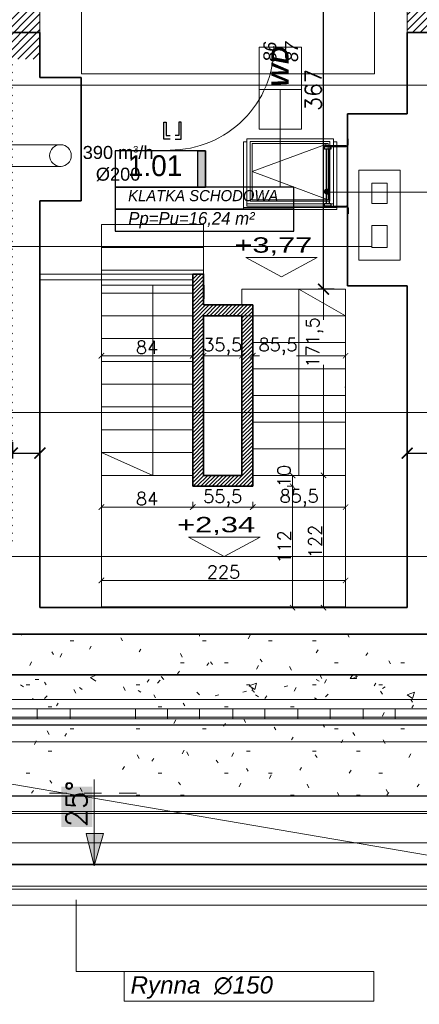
# Model space of a CAD drawing. Header units: millimetres. Extents: x -740 to 33545, y -26688 to 22494.
# Tile 54 of 256: x 10184 to 10553, y 5925 to 6832. Entities that reach past the tile are written whole.
import ezdxf
from ezdxf.lldxf.tags import DXFTag

# ---------------------------------------------------------------- set-up
doc = ezdxf.new("R2010")
doc.units = ezdxf.units.MM
doc.header["$MEASUREMENT"] = 0
doc.linetypes.add('ACAD_ISO03W100', pattern=[30, 12, -18])
doc.layers.get('Defpoints').update_dxf_attribs({"color": 252})
for name, color, linetype, lineweight in [('_IS_EKO_Wentylacja_wyrzut', 16, 'Continuous', 20), ('A_istniejące ściany', 252, 'Continuous', 35), ('A_izolacja', 252, 'Continuous', 9), ('A_l.przerywana', 252, 'ICAD_ISO03W100', 9), ('A_l.widokowa', 252, 'Continuous', 18), ('A_projektowane sciany', 252, 'Continuous', 35), ('A_ściany projektowane', 252, 'Continuous', 35), ('l. widokowa', 252, 'Continuous', 15), ('l.przerywana', 252, 'ICAD_ISO03W100', 5), ('l.widokowa', 252, 'Continuous', 15), ('l.wypełnien', 252, 'Continuous', 5), ('linia opisowa', 252, 'Continuous', 9), ('Nowe_820-G Rysunki Obrazki_Nr_pióra__1', 252, 'Continuous', 13), ('Nowe_820-G Rysunki Obrazki_Nr_pióra__101', 252, 'Continuous', 5), ('Nowe_820-G Rysunki Obrazki_Nr_pióra__19', 252, 'Continuous', 0), ('Nowe_820-G Rysunki Obrazki_Nr_pióra__22', 252, 'Continuous', 25), ('Nowe_820-G Rysunki Obrazki_Nr_pióra__23', 252, 'Continuous', 15), ('przerywana', 252, 'ACAD_ISO03W100', 5), ('wymiarowanie', 252, 'Continuous', 9)]:
    doc.layers.add(name, color=color, linetype=linetype, lineweight=lineweight)
for name, color, linetype in [('Lines', 252, 'Continuous'), ('stolarka', 252, 'Continuous'), ('tabelki opis', 252, 'Continuous')]:
    doc.layers.add(name, color=color, linetype=linetype)
doc.layers.add('UWAGI_podłoga na legarachdo rozbiórki', color=252, linetype='Continuous', lineweight=13, plot=False)
doc.styles.add('Arial', font='arial.ttf')
doc.styles.add('Arial$001H0', font='SIMPLEX')
doc.styles.add('PROFILE', font='GOTHIC.TTF', dxfattribs={"width": 0.8})
doc.styles.add('styl2', font='simplex.shx')
tags = doc.linetypes.add('ICAD_ISO03W100', pattern=[30, 12, -18]).pattern_tags.tags
tags[6:7] = [DXFTag(74, 4), DXFTag(75, 0), DXFTag(340, '0'), DXFTag(46, 1.0), DXFTag(50, 0.0), DXFTag(44, 0.0), DXFTag(45, 0.0)]
tags[4:5] = [DXFTag(74, 4), DXFTag(75, 0), DXFTag(340, '0'), DXFTag(46, 1.0), DXFTag(50, 0.0), DXFTag(44, 0.0), DXFTag(45, 0.0)]
doc.dimstyles.new('Kopia I_1.100', dxfattribs={"dimtxt": 15, "dimasz": 10, "dimexe": 5, "dimexo": 1, "dimgap": 1.5, "dimtad": 1, "dimdec": 1, "dimrnd": 0.5, "dimtxsty": 'styl2', "dimblk": 'ARCHTICK', "dimcen": 5, "dimadec": 0, "dimazin": 0, "dimtfac": 1, "dimtdec": 1, "dimtmove": 0, "dimatfit": 3, "dimldrblk": 'ARCHTICK', "dimfxl": 0, "dimarcsym": 0})
doc.dimstyles.new('Skala 1-50', dxfattribs={"dimtxt": 12, "dimasz": 5, "dimexe": 1, "dimexo": 1, "dimgap": 1.5, "dimtad": 1, "dimdec": 1, "dimrnd": 0.5, "dimtxsty": 'styl2', "dimblk": 'ARCHTICK', "dimcen": 5, "dimadec": 0, "dimazin": 0, "dimtfac": 1, "dimtdec": 1, "dimtmove": 1, "dimatfit": 3, "dimldrblk": 'ARCHTICK', "dimfxl": 0, "dimlwd": -1, "dimlwe": -1, "dimarcsym": 0})

# ---------------------------------------------------------------- blocks, each defined once
blk = doc.blocks.new('_ArchTick')
at = {"color": 0, "linetype": 'ByBlock', "const_width": 0.15}
blk.add_lwpolyline([(-0.5, -0.5), (0.5, 0.5)], dxfattribs=at)
blk = doc.blocks.new('*D1857')
at = {"layer": 'Defpoints', "color": 0}
for p in [(10177.46, 6446.47), (10202.86, 6447.92), (10202.86, 6432.49)]:
    blk.add_point(p, dxfattribs=at)
at = {"layer": 'wymiarowanie', "color": 0, "lineweight": -2}
for p, q in [((10177.46, 6442.49), (10177.46, 6427.49)), ((10202.86, 6442.49), (10202.86, 6427.49)), ((10177.46, 6432.49), (10202.86, 6432.49))]:
    blk.add_line(p, q, dxfattribs=at)
at = {"layer": 'wymiarowanie', "color": 0, "lineweight": -2, "xscale": 10, "yscale": 10, "zscale": 10, "rotation": 180}
blk.add_blockref('_ArchTick', (10177.46, 6432.49), dxfattribs=at)
at = {"layer": 'wymiarowanie', "color": 0, "lineweight": -2, "xscale": 10, "yscale": 10, "zscale": 10}
blk.add_blockref('_ArchTick', (10202.86, 6432.49), dxfattribs=at)
at = {"layer": 'wymiarowanie', "color": 0, "insert": (10154.61, 6442.55), "char_height": 15, "attachment_point": 5, "style": 'styl2'}
blk.add_mtext('25,5', dxfattribs=at)
blk = doc.blocks.new('*D1859')
at = {"layer": 'Defpoints', "color": 0}
for p in [(10541.53, 6451.19), (10566.08, 6456), (10566.08, 6432.49)]:
    blk.add_point(p, dxfattribs=at)
at = {"layer": 'wymiarowanie', "color": 0, "lineweight": -2}
for p, q in [((10541.53, 6442.49), (10541.53, 6427.49)), ((10566.08, 6442.49), (10566.08, 6427.49)), ((10541.53, 6432.49), (10566.08, 6432.49))]:
    blk.add_line(p, q, dxfattribs=at)
at = {"layer": 'wymiarowanie', "color": 0, "lineweight": -2, "xscale": 10, "yscale": 10, "zscale": 10, "rotation": 180}
blk.add_blockref('_ArchTick', (10541.53, 6432.49), dxfattribs=at)
at = {"layer": 'wymiarowanie', "color": 0, "lineweight": -2, "xscale": 10, "yscale": 10, "zscale": 10}
blk.add_blockref('_ArchTick', (10566.08, 6432.49), dxfattribs=at)
at = {"layer": 'wymiarowanie', "color": 0, "insert": (10588.07, 6442.55), "char_height": 15, "attachment_point": 5, "style": 'styl2'}
blk.add_mtext('24,5', dxfattribs=at)
blk = doc.blocks.new('*D1875')
at = {"layer": 'Defpoints', "color": 0}
for p in [(10464.36, 6950.42), (10502.13, 6950.42), (10483.95, 6583.44)]:
    blk.add_point(p, dxfattribs=at)
at = {"layer": 'wymiarowanie', "color": 0, "lineweight": -2}
for p, q in [((10474.36, 6950.42), (10459.36, 6950.42)), ((10464.36, 6583.44), (10464.36, 6950.42)), ((10474.36, 6583.44), (10459.36, 6583.44))]:
    blk.add_line(p, q, dxfattribs=at)
at = {"layer": 'wymiarowanie', "color": 0, "lineweight": -2, "xscale": 10, "yscale": 10, "zscale": 10}
for p, rotation in [((10464.36, 6950.42), 90), ((10464.36, 6583.44), 270)]:
    blk.add_blockref('_ArchTick', p, dxfattribs=dict(at, rotation=rotation))
at = {"layer": 'wymiarowanie', "color": 0, "insert": (10454.98, 6766.93), "char_height": 15, "attachment_point": 5, "rotation": 90, "style": 'styl2'}
blk.add_mtext('367', dxfattribs=at)
blk = doc.blocks.new('*U2482')
at = {"layer": 'Lines', "color": 0, "linetype": 'ByBlock', "lineweight": -2}
for p, q in [((-290.8, 0), (-344.8, 0)), ((-344.8, -5), (-344.8, 0)), ((290.8, 0), (344.8, 0)), ((344.8, 0), (344.8, 0)), ((344.8, -5), (344.8, 0)), ((-290.8, -5), (-344.8, -5)), ((-279.8, -16), (-279.8, -160)), ((-274.8, -160), (-274.8, -16)), ((274.8, -160), (274.8, -16)), ((279.8, -160), (279.8, -16)), ((290.8, -5), (344.8, -5)), ((-279.8, -160), (-279.8, -218)), ((-249.8, -175), (249.8, -175)), ((279.8, -160), (279.8, -218)), ((-279.8, -218), (-274.8, -218)), ((-249.8, -203), (249.8, -203)), ((274.8, -218), (279.8, -218))]:
    blk.add_line(p, q, dxfattribs=at)
for points in [[(-274.8, -218), (-274.8, -160), (-249.8, -160), (-249.8, -218)], [(249.8, -218), (249.8, -160), (274.8, -160), (274.8, -218)]]:
    blk.add_lwpolyline(points, close=True, dxfattribs=at)
for centre, radius, start, end in [((-290.8, -16), 16, 0, 90), ((290.8, -16), 16, 90, 180), ((-290.8, -16), 11, 0, 90), ((290.8, -16), 11, 90, 180)]:
    blk.add_arc(centre, radius, start, end, dxfattribs=at)
blk = doc.blocks.new('*D2484')
at = {"layer": 'Defpoints', "color": 0}
for p in [(10259.59, 6537.94), (10343.8, 6537.94), (10343.8, 6522.13)]:
    blk.add_point(p, dxfattribs=at)
at = {"layer": 'wymiarowanie', "color": 0}
for p, q in [((10259.59, 6527.13), (10259.59, 6521.13)), ((10343.8, 6527.13), (10343.8, 6521.13)), ((10259.59, 6522.13), (10343.8, 6522.13))]:
    blk.add_line(p, q, dxfattribs=at)
at = {"layer": 'wymiarowanie', "color": 0, "xscale": 5, "yscale": 5, "zscale": 5, "rotation": 180}
blk.add_blockref('_ArchTick', (10259.59, 6522.13), dxfattribs=at)
at = {"layer": 'wymiarowanie', "color": 0, "xscale": 5, "yscale": 5, "zscale": 5}
blk.add_blockref('_ArchTick', (10343.8, 6522.13), dxfattribs=at)
at = {"layer": 'wymiarowanie', "color": 0, "insert": (10301.69, 6529.93), "char_height": 12, "attachment_point": 5, "style": 'styl2'}
blk.add_mtext('84', dxfattribs=at)
blk = doc.blocks.new('*D2485')
at = {"layer": 'Defpoints', "color": 0}
for p in [(10353.8, 6537.94), (10389.13, 6534.44), (10389.13, 6522.13)]:
    blk.add_point(p, dxfattribs=at)
at = {"layer": 'wymiarowanie', "color": 0}
for p, q in [((10353.8, 6527.13), (10353.8, 6521.13)), ((10389.13, 6527.13), (10389.13, 6521.13)), ((10353.8, 6522.13), (10389.13, 6522.13))]:
    blk.add_line(p, q, dxfattribs=at)
at = {"layer": 'wymiarowanie', "color": 0, "xscale": 5, "yscale": 5, "zscale": 5, "rotation": 180}
blk.add_blockref('_ArchTick', (10353.8, 6522.13), dxfattribs=at)
at = {"layer": 'wymiarowanie', "color": 0, "xscale": 5, "yscale": 5, "zscale": 5}
blk.add_blockref('_ArchTick', (10389.13, 6522.13), dxfattribs=at)
at = {"layer": 'wymiarowanie', "color": 0, "insert": (10371.46, 6530.47), "char_height": 12, "attachment_point": 5, "style": 'styl2'}
blk.add_mtext('35,5', dxfattribs=at)
blk = doc.blocks.new('*D2486')
at = {"layer": 'Defpoints', "color": 0}
for p in [(10399.13, 6532.97), (10484.8, 6522.13), (10484.8, 6520.32)]:
    blk.add_point(p, dxfattribs=at)
at = {"layer": 'wymiarowanie', "color": 0}
for p, q in [((10399.13, 6527.13), (10399.13, 6521.13)), ((10484.8, 6521.32), (10484.8, 6523.13)), ((10399.13, 6522.13), (10405.46, 6522.13)), ((10484.8, 6522.13), (10439.53, 6522.13))]:
    blk.add_line(p, q, dxfattribs=at)
at = {"layer": 'wymiarowanie', "color": 0, "xscale": 5, "yscale": 5, "zscale": 5, "rotation": 180}
blk.add_blockref('_ArchTick', (10399.13, 6522.13), dxfattribs=at)
at = {"layer": 'wymiarowanie', "color": 0, "xscale": 5, "yscale": 5, "zscale": 5}
blk.add_blockref('_ArchTick', (10484.8, 6522.13), dxfattribs=at)
at = {"layer": 'wymiarowanie', "color": 0, "insert": (10422.49, 6530.47), "char_height": 12, "attachment_point": 5, "style": 'styl2'}
blk.add_mtext('85,5', dxfattribs=at)
blk = doc.blocks.new('*D2487')
at = {"layer": 'Defpoints', "color": 0}
for p in [(10484.8, 6315.11), (10259.59, 6309.81), (10484.8, 6309.81)]:
    blk.add_point(p, dxfattribs=at)
at = {"layer": 'wymiarowanie', "color": 0}
for p, q in [((10259.59, 6310.81), (10259.59, 6316.11)), ((10259.59, 6315.11), (10484.8, 6315.11)), ((10484.8, 6310.81), (10484.8, 6316.11))]:
    blk.add_line(p, q, dxfattribs=at)
at = {"layer": 'wymiarowanie', "color": 0, "xscale": 5, "yscale": 5, "zscale": 5, "rotation": 180}
blk.add_blockref('_ArchTick', (10259.59, 6315.11), dxfattribs=at)
at = {"layer": 'wymiarowanie', "color": 0, "xscale": 5, "yscale": 5, "zscale": 5}
blk.add_blockref('_ArchTick', (10484.8, 6315.11), dxfattribs=at)
at = {"layer": 'wymiarowanie', "color": 0, "insert": (10372.19, 6322.91), "char_height": 12, "attachment_point": 5, "style": 'styl2'}
blk.add_mtext('225', dxfattribs=at)
blk = doc.blocks.new('*D2488')
at = {"layer": 'Defpoints', "color": 0}
for p in [(10484.8, 6583.44), (10464.36, 6411.94), (10484.8, 6411.94)]:
    blk.add_point(p, dxfattribs=at)
at = {"layer": 'wymiarowanie', "color": 0}
for p, q in [((10469.36, 6583.44), (10463.36, 6583.44)), ((10464.36, 6583.44), (10464.36, 6555.2)), ((10464.36, 6411.94), (10464.36, 6513.69)), ((10469.36, 6411.94), (10463.36, 6411.94))]:
    blk.add_line(p, q, dxfattribs=at)
at = {"layer": 'wymiarowanie', "color": 0, "xscale": 5, "yscale": 5, "zscale": 5}
for p, rotation in [((10464.36, 6583.44), 90), ((10464.36, 6411.94), 270)]:
    blk.add_blockref('_ArchTick', p, dxfattribs=dict(at, rotation=rotation))
at = {"layer": 'wymiarowanie', "color": 0, "insert": (10456.16, 6534.44), "char_height": 12, "attachment_point": 5, "rotation": 90, "style": 'styl2'}
blk.add_mtext('171,5', dxfattribs=at)
blk = doc.blocks.new('*D2489')
at = {"layer": 'Defpoints', "color": 0}
for p in [(10484.8, 6411.94), (10464.36, 6290.02), (10484.8, 6290.02)]:
    blk.add_point(p, dxfattribs=at)
at = {"layer": 'wymiarowanie', "color": 0}
for p, q in [((10469.36, 6411.94), (10463.36, 6411.94)), ((10464.36, 6411.94), (10464.36, 6290.02)), ((10469.36, 6290.02), (10463.36, 6290.02))]:
    blk.add_line(p, q, dxfattribs=at)
at = {"layer": 'wymiarowanie', "color": 0, "xscale": 5, "yscale": 5, "zscale": 5}
for p, rotation in [((10464.36, 6411.94), 90), ((10464.36, 6290.02), 270)]:
    blk.add_blockref('_ArchTick', p, dxfattribs=dict(at, rotation=rotation))
at = {"layer": 'wymiarowanie', "color": 0, "insert": (10456.71, 6350.98), "char_height": 12, "attachment_point": 5, "rotation": 90, "style": 'styl2'}
blk.add_mtext('122', dxfattribs=at)
blk = doc.blocks.new('*D2500')
at = {"layer": 'Defpoints', "color": 0}
for p in [(10399.13, 6411.94), (10399.13, 6401.94), (10435.87, 6401.94)]:
    blk.add_point(p, dxfattribs=at)
at = {"layer": 'wymiarowanie', "color": 0}
for p, q in [((10430.87, 6411.94), (10436.87, 6411.94)), ((10435.87, 6411.94), (10435.87, 6401.94)), ((10430.87, 6401.94), (10436.87, 6401.94))]:
    blk.add_line(p, q, dxfattribs=at)
at = {"layer": 'wymiarowanie', "color": 0, "xscale": 5, "yscale": 5, "zscale": 5}
for p, rotation in [((10435.87, 6411.94), 90), ((10435.87, 6401.94), 270)]:
    blk.add_blockref('_ArchTick', p, dxfattribs=dict(at, rotation=rotation))
at = {"layer": 'wymiarowanie', "color": 0, "insert": (10428.07, 6411.31), "char_height": 12, "attachment_point": 5, "rotation": 90, "style": 'styl2'}
blk.add_mtext('10', dxfattribs=at)
blk = doc.blocks.new('*D2501')
at = {"layer": 'Defpoints', "color": 0}
for p in [(10399.13, 6401.94), (10423.95, 6290.02), (10435.87, 6290.02)]:
    blk.add_point(p, dxfattribs=at)
at = {"layer": 'wymiarowanie', "color": 0}
for p, q in [((10430.87, 6401.94), (10436.87, 6401.94)), ((10435.87, 6401.94), (10435.87, 6290.02)), ((10430.87, 6290.02), (10436.87, 6290.02))]:
    blk.add_line(p, q, dxfattribs=at)
at = {"layer": 'wymiarowanie', "color": 0, "xscale": 5, "yscale": 5, "zscale": 5}
for p, rotation in [((10435.87, 6401.94), 90), ((10435.87, 6290.02), 270)]:
    blk.add_blockref('_ArchTick', p, dxfattribs=dict(at, rotation=rotation))
at = {"layer": 'wymiarowanie', "color": 0, "insert": (10428.22, 6345.98), "char_height": 12, "attachment_point": 5, "rotation": 90, "style": 'styl2'}
blk.add_mtext('112', dxfattribs=at)
blk = doc.blocks.new('*D2503')
at = {"layer": 'Defpoints', "color": 0}
for p in [(10259.59, 6411.94), (10343.8, 6411.94), (10343.8, 6382.66)]:
    blk.add_point(p, dxfattribs=at)
at = {"layer": 'wymiarowanie', "color": 0}
for p, q in [((10259.59, 6387.66), (10259.59, 6381.66)), ((10343.8, 6387.66), (10343.8, 6381.66)), ((10259.59, 6382.66), (10343.8, 6382.66))]:
    blk.add_line(p, q, dxfattribs=at)
at = {"layer": 'wymiarowanie', "color": 0, "xscale": 5, "yscale": 5, "zscale": 5, "rotation": 180}
blk.add_blockref('_ArchTick', (10259.59, 6382.66), dxfattribs=at)
at = {"layer": 'wymiarowanie', "color": 0, "xscale": 5, "yscale": 5, "zscale": 5}
blk.add_blockref('_ArchTick', (10343.8, 6382.66), dxfattribs=at)
at = {"layer": 'wymiarowanie', "color": 0, "insert": (10301.69, 6390.46), "char_height": 12, "attachment_point": 5, "style": 'styl2'}
blk.add_mtext('84', dxfattribs=at)
blk = doc.blocks.new('*D2504')
at = {"layer": 'Defpoints', "color": 0}
for p in [(10343.8, 6411.94), (10399.13, 6401.94), (10399.13, 6382.66)]:
    blk.add_point(p, dxfattribs=at)
at = {"layer": 'wymiarowanie', "color": 0}
for p, q in [((10343.8, 6387.66), (10343.8, 6381.66)), ((10399.13, 6387.66), (10399.13, 6381.66)), ((10343.8, 6382.66), (10399.13, 6382.66))]:
    blk.add_line(p, q, dxfattribs=at)
at = {"layer": 'wymiarowanie', "color": 0, "xscale": 5, "yscale": 5, "zscale": 5, "rotation": 180}
blk.add_blockref('_ArchTick', (10343.8, 6382.66), dxfattribs=at)
at = {"layer": 'wymiarowanie', "color": 0, "xscale": 5, "yscale": 5, "zscale": 5}
blk.add_blockref('_ArchTick', (10399.13, 6382.66), dxfattribs=at)
at = {"layer": 'wymiarowanie', "color": 0, "insert": (10371.46, 6390.86), "char_height": 12, "attachment_point": 5, "style": 'styl2'}
blk.add_mtext('55,5', dxfattribs=at)
blk = doc.blocks.new('*D2505')
at = {"layer": 'Defpoints', "color": 0}
for p in [(10399.13, 6401.94), (10484.8, 6400.84), (10484.8, 6382.66)]:
    blk.add_point(p, dxfattribs=at)
at = {"layer": 'wymiarowanie', "color": 0}
for p, q in [((10399.13, 6387.66), (10399.13, 6381.66)), ((10484.8, 6387.66), (10484.8, 6381.66)), ((10399.13, 6382.66), (10484.8, 6382.66))]:
    blk.add_line(p, q, dxfattribs=at)
at = {"layer": 'wymiarowanie', "color": 0, "xscale": 5, "yscale": 5, "zscale": 5, "rotation": 180}
blk.add_blockref('_ArchTick', (10399.13, 6382.66), dxfattribs=at)
at = {"layer": 'wymiarowanie', "color": 0, "xscale": 5, "yscale": 5, "zscale": 5}
blk.add_blockref('_ArchTick', (10484.8, 6382.66), dxfattribs=at)
at = {"layer": 'wymiarowanie', "color": 0, "insert": (10441.96, 6391.01), "char_height": 12, "attachment_point": 5, "style": 'styl2'}
blk.add_mtext('85,5', dxfattribs=at)

msp = doc.modelspace()

# ---------------------------------------------------------------- hatches: boundary and pattern name
at = {"layer": 'l.widokowa'}
for points in [[(10222.62, 6124.97), (10222.62, 6087.78), (10251.36, 6087.78), (10251.36, 6124.97)], [(10253.05, 6052.28), (10261.5, 6081.86), (10245.44, 6081.86)]]:
    msp.add_hatch(color=256, dxfattribs=at).paths.add_polyline_path(points)
at = {"layer": 'l.wypełnien'}
h = msp.add_hatch(dxfattribs=at)
h.set_pattern_fill('ANSI31', color=256, scale=20, style=0)
h.paths.add_polyline_path([(10343.8, 6592.2), (10353.8, 6592.2), (10353.8, 6597.2), (10343.8, 6597.2)])
h.paths.add_polyline_path([(10343.8, 6587.2), (10353.8, 6587.2), (10353.8, 6592.2), (10343.8, 6592.2)])
h = msp.add_hatch(dxfattribs=at)
h.set_pattern_fill('ANSI31', color=256, scale=20, style=0)
h.paths.add_polyline_path([(10343.8, 6469.96), (10343.8, 6474.94), (10343.8, 6495.94), (10343.8, 6516.94), (10343.8, 6537.94), (10343.8, 6558.94), (10343.8, 6579.94), (10343.8, 6587.2), (10353.8, 6587.2), (10353.8, 6568.93), (10389.13, 6568.93), (10399.13, 6568.93), (10399.13, 6558.94), (10389.13, 6558.94), (10389.13, 6558.93), (10353.8, 6558.93), (10353.8, 6469.96)])
h.paths.add_polyline_path([(10343.8, 6469.96), (10353.8, 6469.96), (10353.8, 6411.93), (10389.13, 6411.94), (10389.13, 6469.96), (10399.13, 6469.96), (10399.13, 6460.94), (10399.13, 6436.44), (10399.13, 6411.94), (10399.13, 6401.94), (10343.8, 6401.94), (10343.8, 6411.94), (10343.8, 6432.94), (10343.8, 6453.94)])
h.paths.add_polyline_path([(10399.13, 6469.96), (10399.13, 6485.44), (10399.13, 6509.94), (10399.13, 6534.44), (10399.13, 6558.94), (10389.13, 6558.94), (10389.13, 6558.93), (10389.13, 6469.96)])
at = {"layer": 'linia opisowa', "ltscale": 0.3}
msp.add_hatch(color=256, dxfattribs=at).paths.add_polyline_path([(10470.48, 6673.36, 1), (10464.71, 6673.36, 1)])
at = {"layer": 'tabelki opis'}
msp.add_hatch(color=256, dxfattribs=at).paths.add_polyline_path([(10355.56, 6677.56), (10355.56, 6710.83), (10348.6, 6710.83), (10348.6, 6677.56)])
at = {"layer": 'UWAGI_podłoga na legarachdo rozbiórki'}
h = msp.add_hatch(dxfattribs=at)
h.set_pattern_fill('ANSI31', color=256, scale=40, style=0)
h.paths.add_polyline_path([(9421.39, 6795.48), (10177.46, 6795.48), (10177.46, 6350.14), (9421.39, 6350.14)])
h.paths.add_polyline_path([(10202.86, 6950.42), (9615.84, 6950.42), (9615.84, 6795.48), (10202.86, 6795.48)])
h.paths.add_polyline_path([(9628.82, 6350.14), (9707.56, 6279.86), (9707.56, 6219.75), (9987.81, 6219.75), (9987.81, 6350.14), (9887.65, 6350.14)])
h.paths.add_polyline_path([(9615.27, 7055.41), (9685.55, 7055.41), (9685.55, 6950.42), (9615.27, 6950.42)])
h = msp.add_hatch(dxfattribs=at)
h.set_pattern_fill('ANSI31', color=256, scale=40, style=0)
h.paths.add_polyline_path([(10541.53, 6950.42), (10541.53, 6820.04), (11336.55, 6820.04), (11336.55, 6950.42), (11124.88, 6950.42), (11124.88, 7055.41), (11054.61, 7055.41), (11054.61, 6950.42)])

# ---------------------------------------------------------------- linework, layer by layer
at = {"layer": '_IS_EKO_Wentylacja_wyrzut', "ltscale": 10}
for p, q in [((10222.41, 6716.55), (10116.87, 6716.55)), ((10222.41, 6696.55), (10115.74, 6696.55))]:
    msp.add_line(p, q, dxfattribs=at)
msp.add_circle((10221.86, 6706.53), 10, dxfattribs=at)
at = {"layer": 'A_istniejące ściany', "linetype": 'Continuous'}
for p, q in [((10240.86, 6778.52), (10202.86, 6778.52)), ((10240.86, 6665.02), (10240.86, 6778.52)), ((10541.53, 6745.04), (10486.53, 6745.04)), ((10486.53, 6745.04), (10486.53, 6586.43)), ((10202.86, 6290.02), (10202.86, 6665.02)), ((10202.86, 6665.02), (10240.86, 6665.02)), ((10486.53, 6586.43), (10541.53, 6586.43)), ((10541.53, 6290.02), (10541.53, 6586.43))]:
    msp.add_line(p, q, dxfattribs=at)
for points in [[(10202.86, 6820.04), (10177.46, 6820.04)], [(10202.86, 6820.04), (10202.86, 6778.52)], [(10566.08, 6820.04), (10541.53, 6820.04)], [(10541.53, 6745.04), (10541.53, 6820.04)], [(10202.86, 6665.02), (10202.86, 6290.02)], [(10541.53, 6290.02), (10541.53, 6586.43)], [(10202.86, 6290.02), (10484.8, 6290.02)], [(10484.8, 6290.02), (10541.53, 6290.02)], [(10177.46, 6265.47), (10484.8, 6265.47)], [(10566.08, 6265.47), (10177.46, 6265.47)]]:
    msp.add_lwpolyline(points, dxfattribs=at)
at = {"layer": 'A_izolacja', "lineweight": 35}
msp.add_line((10032.36, 6228.22), (10746.74, 6228.22), dxfattribs=at)
at = {"layer": 'A_l.przerywana', "lineweight": 35}
msp.add_lwpolyline([(8847.19, 7722.4), (8847.19, 6053.28), (11882.33, 6053.28), (11882.33, 7728.19), (11086.25, 7728.19), (11086.25, 7188.02), (9643.26, 7188.02), (9643.26, 7722.4)], close=True, dxfattribs=at)
at = {"layer": 'A_l.przerywana', "linetype": 'ICAD_ISO03W100', "lineweight": 13}
for points in [[(8910.37, 6116.46), (11819.15, 6116.46)], [(8867.19, 6073.28), (11819.15, 6073.28)]]:
    msp.add_lwpolyline(points, dxfattribs=at)
at = {"layer": 'A_l.widokowa'}
for points in [[(8809.69, 7759.9), (8809.69, 6015.78), (11919.83, 6015.78), (11919.83, 7765.69), (11048.75, 7765.69), (11048.75, 7225.52), (9680.76, 7225.52), (9680.76, 7759.9)], [(8824.69, 7744.9), (8824.69, 6030.78), (11904.83, 6030.78), (11904.83, 7750.69), (11063.75, 7750.69), (11063.75, 7210.52), (9665.76, 7210.52), (9665.76, 7744.9)], [(8827.19, 7742.4), (8827.19, 6033.28), (11902.33, 6033.28), (11902.33, 7748.19), (11066.25, 7748.19), (11066.25, 7208.02), (9663.26, 7208.02), (9663.26, 7742.4)], [(8894.25, 7675.33), (8894.25, 6100.34), (11835.26, 6100.34), (11835.26, 7681.13), (11133.32, 7681.13), (11133.32, 7140.95), (9596.19, 7140.95), (9596.19, 7675.33)], [(8896.25, 7673.33), (8896.25, 6102.34), (11833.26, 6102.34), (11833.26, 7679.13), (11135.32, 7679.13), (11135.32, 7138.95), (9594.19, 7138.95), (9594.19, 7673.33)]]:
    msp.add_lwpolyline(points, close=True, dxfattribs=at)
at = {"layer": 'A_projektowane sciany'}
msp.add_line((10343.8, 6597.2), (10353.8, 6597.2), dxfattribs=at)
at = {"layer": 'A_ściany projektowane'}
for p, q in [((10343.8, 6597.2), (10343.8, 6401.94)), ((10353.8, 6597.2), (10353.8, 6568.93)), ((10399.13, 6401.94), (10399.13, 6568.93)), ((10353.8, 6558.93), (10353.8, 6411.94)), ((10389.13, 6411.94), (10389.13, 6558.94))]:
    msp.add_line(p, q, dxfattribs=at)
for points in [[(10399.13, 6568.93), (10353.8, 6568.93)], [(10389.13, 6558.93), (10353.8, 6558.93)], [(10389.13, 6411.93), (10353.8, 6411.93)], [(10343.8, 6401.94), (10399.13, 6401.94)]]:
    msp.add_lwpolyline(points, dxfattribs=at)
at = {"layer": 'A_ściany projektowane', "linetype": 'Continuous', "lineweight": 13}
for points in [[(10354.41, 6558.93), (10389.13, 6558.93)], [(10389.13, 6411.94), (10389.13, 6558.93)], [(10354.41, 6411.93), (10389.13, 6411.93)]]:
    msp.add_lwpolyline(points, dxfattribs=at)
at = {"layer": 'l. widokowa'}
for p, q in [((10259.59, 6579.94), (10343.8, 6579.94)), ((10389.13, 6568.93), (10389.13, 6583.44)), ((10484.8, 6583.44), (10484.8, 6558.93)), ((10259.59, 6558.94), (10343.8, 6558.94)), ((10259.59, 6537.94), (10343.8, 6537.94)), ((10259.59, 6516.94), (10343.8, 6516.94)), ((10259.59, 6495.94), (10343.8, 6495.94)), ((10259.59, 6474.94), (10343.8, 6474.94)), ((10259.59, 6453.94), (10343.8, 6453.94)), ((10259.59, 6432.94), (10343.8, 6432.94)), ((10259.59, 6411.94), (10343.8, 6411.94))]:
    msp.add_line(p, q, dxfattribs=at)
at = {"layer": 'l. widokowa', "lineweight": 13}
msp.add_lwpolyline([(10389.13, 6583.44), (10484.8, 6583.44)], dxfattribs=at)
at = {"layer": 'l.przerywana', "lineweight": 15}
for p, q in [((10202.86, 6820.04), (10202.86, 6950.42)), ((10541.53, 6820.04), (10541.53, 6950.42))]:
    msp.add_line(p, q, dxfattribs=at)
at = {"layer": 'l.przerywana', "ltscale": 0.3}
for p, q in [((10390.58, 6656.94), (10390.58, 6719.2)), ((10393.58, 6721.92), (10473.58, 6721.92)), ((10393.58, 6659.82), (10393.58, 6721.92)), ((10396.84, 6719.54), (10470.32, 6719.54)), ((10396.84, 6664.63), (10396.84, 6719.54)), ((10398.58, 6717.8), (10468.58, 6717.8)), ((10398.58, 6665.8), (10398.58, 6717.8)), ((10468.58, 6665.8), (10468.58, 6717.8)), ((10470.32, 6664.63), (10470.32, 6719.54)), ((10473.58, 6659.82), (10473.58, 6721.92)), ((10473.58, 6719.2), (10476.58, 6719.2)), ((10476.58, 6656.94), (10476.58, 6719.2)), ((10393.58, 6662.2), (10473.58, 6662.2)), ((10393.58, 6659.82), (10473.58, 6659.82)), ((10396.84, 6664.63), (10470.32, 6664.63)), ((10398.58, 6665.8), (10468.58, 6665.8)), ((10390.58, 6658.78), (10476.58, 6658.78)), ((10390.58, 6656.94), (10476.58, 6656.94)), ((10259.59, 6642.94), (10353.57, 6642.94)), ((10259.59, 6642.94), (10259.59, 6587.2)), ((10353.8, 6642.94), (10353.8, 6587.2)), ((10259.59, 6621.94), (10353.57, 6621.94)), ((10259.59, 6600.94), (10353.57, 6600.94))]:
    msp.add_line(p, q, dxfattribs=at)
at = {"layer": 'l.przerywana'}
msp.add_line((10509.02, 6622.85), (9621.47, 6622.85), dxfattribs=at)
msp.add_lwpolyline([(9904.19, 7702.4), (8867.19, 7702.4), (8867.19, 6073.28), (11862.33, 6073.28), (11862.33, 7708.19), (11106.25, 7708.19), (11106.25, 7168.02), (9904.19, 7168.02), (9904.19, 7702.4), (8867.19, 7702.4)], dxfattribs=at)
msp.add_lwpolyline([(9904.19, 7702.4), (8867.19, 7702.4), (8867.19, 6073.28), (11862.33, 6073.28), (11862.33, 7708.19), (11106.25, 7708.19), (11106.25, 7168.02), (9904.19, 7168.02), (9904.19, 7702.4), (8867.19, 7702.4)], dxfattribs=at)
for points in [[(8910.51, 7659.07), (8910.51, 6116.61), (11819, 6116.61), (11819, 7664.86), (11149.58, 7664.86), (11149.58, 7124.69), (9860.86, 7124.69), (9860.86, 7659.07)], [(9131.06, 7438.52), (9131.06, 6337.16), (11598.45, 6337.16), (11598.45, 7444.31), (11370.13, 7444.31), (11370.13, 6904.14), (9353.84, 6904.14), (9353.84, 7438.52)], [(9263.86, 6771.34), (9263.86, 6469.96), (11465.65, 6469.96), (11465.65, 6771.34)]]:
    msp.add_lwpolyline(points, close=True, dxfattribs=at)
at = {"layer": 'l.przerywana', "ltscale": 0.5}
msp.add_lwpolyline([(10241.36, 7104.96), (10511.49, 7104.96), (10511.49, 6781.76), (10241.36, 6781.76)], close=True, dxfattribs=at)
at = {"layer": 'l.przerywana', "ltscale": 0.3}
msp.add_lwpolyline([(10468.58, 6665.8), (10398.58, 6691.8), (10468.58, 6717.8)], dxfattribs=at)
at = {"layer": 'l.widokowa', "ltscale": 0.3}
msp.add_line((10390.58, 6719.2), (10393.58, 6719.2), dxfattribs=at)
at = {"layer": 'l.widokowa', "linetype": 'Continuous', "lineweight": 9}
for p, q in [((10253.05, 6131.74), (10253.05, 6052.28)), ((10227.69, 6119.06), (10211.63, 6119.06)), ((10259.81, 6119.06), (10243.75, 6119.06)), ((10291.93, 6119.06), (10275.87, 6119.06))]:
    msp.add_line(p, q, dxfattribs=at)
msp.add_lwpolyline([(10253.05, 6052.28), (10261.5, 6081.86), (10245.44, 6081.86)], close=True, dxfattribs=at)
at = {"layer": 'Nowe_820-G Rysunki Obrazki_Nr_pióra__1', "linetype": 'Continuous', "lineweight": 13}
for points in [[(10202.86, 6597.2), (10354.41, 6597.2)], [(10202.86, 6592.2), (10343.8, 6592.2)], [(10259.59, 6587.2), (10259.59, 6411.94)], [(10259.59, 6290.02), (10259.59, 6587.2)], [(10259.59, 6587.2), (10343.8, 6587.2)], [(10307, 6587.2), (10307, 6520.32)], [(10354.41, 6587.2), (10354.41, 6574.5)], [(10389.13, 6558.94), (10484.8, 6558.94)], [(10484.8, 6558.93), (10484.8, 6290.02)], [(10541.53, 6553.34), (10541.53, 6543.18)], [(10259.59, 6547.41), (10259.59, 6520.32)], [(10484.8, 6520.32), (10484.8, 6547.41)], [(10399.13, 6534.44), (10483.95, 6534.44)], [(10259.59, 6520.32), (10259.59, 6493.22)], [(10307, 6520.32), (10307, 6493.22)], [(10484.8, 6493.22), (10484.8, 6520.32)], [(10399.13, 6509.94), (10483.95, 6509.94)], [(10483.95, 6493.22), (10484.8, 6493.22)], [(10483.95, 6493.22), (10484.8, 6493.22)], [(10484.8, 6466.13), (10484.8, 6493.22)], [(10399.13, 6485.44), (10483.95, 6485.44)], [(10259.59, 6466.13), (10259.59, 6439.04)], [(10307, 6466.13), (10307, 6439.04)], [(10399.13, 6460.94), (10483.95, 6460.94)], [(10399.13, 6436.44), (10483.95, 6436.44)], [(10484.8, 6411.94), (10484.8, 6439.04)], [(10259.59, 6411.94), (10259.59, 6290.02)], [(10259.59, 6411.94), (10259.59, 6290.87)], [(10279.06, 6411.94), (10263.82, 6411.94)], [(10343.8, 6411.94), (10263.82, 6411.94)], [(10318.85, 6411.94), (10295.15, 6411.94)], [(10343.8, 6411.94), (10334.94, 6411.94)], [(10399.13, 6411.94), (10409.45, 6411.94)], [(10399.13, 6411.94), (10483.95, 6411.94)], [(10424.69, 6411.94), (10449.24, 6411.94)], [(10464.48, 6411.94), (10479.72, 6411.94)], [(10483.95, 6411.94), (10484.8, 6411.94)], [(10483.95, 6411.94), (10484.8, 6411.94)], [(10484.8, 6290.02), (10484.8, 6411.94)], [(10259.59, 6392.47), (10259.59, 6402.63)], [(10259.59, 6392.47), (10259.59, 6382.31)], [(10235.03, 6290.02), (10225.72, 6290.02)], [(10259.59, 6290.87), (10483.95, 6290.87)], [(10259.59, 6290.02), (10484.8, 6290.02)], [(10484.8, 6290.02), (10259.59, 6290.02)]]:
    msp.add_lwpolyline(points, dxfattribs=at)
at = {"layer": 'Nowe_820-G Rysunki Obrazki_Nr_pióra__101', "linetype": 'Continuous', "lineweight": 5}
for points in [[(10198.63, 6223.98), (10202.01, 6223.98)], [(10249.43, 6225.68), (10255.35, 6228.22)], [(10249.43, 6225.68), (10254.51, 6222.29)], [(10314.62, 6226.52), (10317.16, 6223.98)], [(10362.88, 6228.22), (10363.73, 6228.22)], [(10457.71, 6223.98), (10460.25, 6222.29)], [(10489.03, 6224.83), (10491.57, 6228.22)], [(10489.03, 6224.83), (10494.96, 6224.83)], [(10492.42, 6225.68), (10495.81, 6226.52)], [(10494.96, 6224.83), (10494.11, 6228.22)], [(10185.08, 6218.9), (10187.62, 6217.21)], [(10239.27, 6216.36), (10241.81, 6214.67)], [(10311.23, 6220.6), (10313.77, 6223.14)], [(10395.9, 6218.06), (10402.67, 6220.6)], [(10395.9, 6218.06), (10400.98, 6214.67)], [(10400.98, 6214.67), (10402.67, 6220.6)], [(10428.07, 6217.21), (10431.46, 6218.06)], [(10518.67, 6215.52), (10521.21, 6217.21)], [(10196.09, 6206.2), (10196.93, 6205.36)], [(10207.09, 6206.2), (10209.63, 6208.74)], [(10293.45, 6213.82), (10295.99, 6212.13)], [(10347.64, 6212.13), (10350.18, 6209.59)], [(10364.57, 6208.74), (10367.96, 6209.59)], [(10389.97, 6212.13), (10393.36, 6212.98)], [(10398.44, 6213.82), (10400.98, 6212.13)], [(10401.83, 6209.59), (10404.37, 6207.9)], [(10456.01, 6207.05), (10458.55, 6205.36)], [(10466.17, 6207.9), (10468.71, 6210.44)], [(10541.53, 6209.59), (10548.3, 6212.13)], [(10541.53, 6209.59), (10546.61, 6206.2)], [(10546.61, 6206.2), (10548.3, 6212.13)], [(10746.74, 6205.36), (10032.36, 6205.36)], [(10746.74, 6196.89), (10032.36, 6196.89)], [(10200.32, 6187.58), (10200.32, 6196.89)], [(10230.8, 6187.58), (10230.8, 6196.89)], [(10290.91, 6187.58), (10290.91, 6196.89)], [(10320.55, 6187.58), (10320.55, 6196.89)], [(10350.18, 6187.58), (10350.18, 6196.89)], [(10380.66, 6187.58), (10380.66, 6196.89)], [(10410.29, 6187.58), (10410.29, 6196.89)], [(10440.77, 6187.58), (10440.77, 6196.89)], [(10470.41, 6187.58), (10470.41, 6196.89)], [(10500.89, 6187.58), (10500.89, 6196.89)], [(10530.52, 6187.58), (10530.52, 6196.89)], [(10032.36, 6189.27), (10746.74, 6189.27)], [(10746.74, 6187.58), (10032.36, 6187.58)], [(8960.32, 6166.41), (11769.19, 6166.41)]]:
    msp.add_lwpolyline(points, dxfattribs=at)
at = {"layer": 'Nowe_820-G Rysunki Obrazki_Nr_pióra__19', "linetype": 'Continuous', "lineweight": 0}
for points in [[(10185.93, 6265.47), (10185.93, 6264.62)], [(10279.06, 6259.54), (10277.37, 6262.08)], [(10350.18, 6265.47), (10350.18, 6263.78)], [(10396.75, 6264.62), (10395.05, 6261.24)], [(10488.19, 6262.93), (10486.49, 6265.47)], [(10230.8, 6259.54), (10234.19, 6259.54)], [(10250.27, 6254.46), (10248.58, 6251.92)], [(10295.99, 6251.92), (10294.3, 6249.38)], [(10352.72, 6259.54), (10356.11, 6259.54)], [(10413.68, 6259.54), (10417.07, 6259.54)], [(10454.32, 6259.54), (10457.71, 6259.54)], [(10459.4, 6251.08), (10457.71, 6248.54)], [(10215.56, 6246.84), (10213.87, 6249.38)], [(10223.18, 6247.69), (10221.49, 6244.3)], [(10334.09, 6244.3), (10332.4, 6247.69)], [(10407.75, 6240.07), (10406.06, 6242.61)], [(10505.12, 6248.54), (10503.43, 6246)], [(10195.24, 6240.07), (10193.55, 6236.68)], [(10332.4, 6239.22), (10335.79, 6239.22)], [(10358.65, 6239.22), (10356.95, 6236.68)], [(10362.03, 6237.53), (10360.34, 6240.07)], [(10373.04, 6239.22), (10376.43, 6239.22)], [(10404.37, 6236.68), (10402.67, 6233.3)], [(10434.85, 6232.45), (10433.15, 6235.84)], [(10474.64, 6239.22), (10478.03, 6239.22)], [(10526.29, 6238.38), (10524.59, 6240.92)], [(10535.6, 6239.22), (10538.99, 6239.22)], [(10303.61, 6223.98), (10301.92, 6221.44)], [(10331.55, 6231.6), (10329.86, 6229.06)], [(10462.79, 6224.83), (10461.09, 6228.22)], [(10467.02, 6223.98), (10465.33, 6220.6)], [(10190.16, 6218.9), (10193.55, 6218.9)], [(10208.79, 6218.9), (10207.09, 6221.44)], [(10235.88, 6211.28), (10234.19, 6214.67)], [(10281.6, 6213.82), (10279.91, 6217.21)], [(10291.76, 6218.9), (10295.15, 6218.9)], [(10393.36, 6218.9), (10396.75, 6218.9)], [(10400.13, 6212.13), (10398.44, 6215.52)], [(10439.08, 6216.36), (10437.39, 6212.98)], [(10454.32, 6218.9), (10457.71, 6218.9)], [(10512.74, 6220.6), (10511.05, 6218.06)], [(10515.28, 6218.9), (10518.67, 6218.9)], [(10309.54, 6207.05), (10307.85, 6209.59)], [(10411.99, 6208.74), (10410.29, 6206.2)], [(10518.67, 6210.44), (10516.97, 6212.98)], [(10210.48, 6198.58), (10213.87, 6198.58)], [(10219.79, 6201.97), (10218.1, 6199.43)], [(10312.08, 6198.58), (10315.47, 6198.58)], [(10336.63, 6199.43), (10334.94, 6201.97)], [(10373.04, 6198.58), (10376.43, 6198.58)], [(10434, 6198.58), (10437.39, 6198.58)], [(10546.61, 6202.82), (10544.91, 6205.36)], [(10547.45, 6200.28), (10545.76, 6197.74)], [(10392.51, 6184.19), (10390.82, 6187.58)], [(10520.36, 6193.5), (10518.67, 6190.12)], [(10230.8, 6178.26), (10234.19, 6178.26)], [(10291.76, 6178.26), (10295.15, 6178.26)], [(10328.17, 6186.73), (10326.47, 6183.34)], [(10352.72, 6178.26), (10356.11, 6178.26)], [(10373.89, 6183.34), (10372.19, 6180.8)], [(10420.45, 6177.42), (10418.76, 6179.96)], [(10465.33, 6179.96), (10463.63, 6182.5)], [(10474.64, 6178.26), (10478.03, 6178.26)], [(10535.6, 6178.26), (10538.99, 6178.26)], [(10211.33, 6173.18), (10209.63, 6176.57)], [(10227.41, 6174.03), (10225.72, 6171.49)], [(10436.54, 6170.64), (10434.85, 6168.1)], [(10493.27, 6172.34), (10491.57, 6174.88)], [(10199.47, 6167.26), (10197.78, 6163.87)], [(10482.26, 6168.1), (10480.57, 6165.56)], [(10521.21, 6164.72), (10519.51, 6168.1)], [(10210.48, 6157.94), (10213.87, 6157.94)], [(10294.3, 6151.17), (10292.61, 6154.56)], [(10307.85, 6151.17), (10306.15, 6148.63)], [(10335.79, 6158.79), (10334.09, 6155.4)], [(10340.02, 6153.71), (10338.33, 6157.1)], [(10381.51, 6156.25), (10379.81, 6152.86)], [(10393.36, 6157.94), (10396.75, 6157.94)], [(10454.32, 6157.94), (10457.71, 6157.94)], [(10458.55, 6152.02), (10456.86, 6154.56)], [(10494.96, 6157.94), (10498.35, 6157.94)], [(10544.91, 6155.4), (10543.22, 6152.02)], [(10280.75, 6143.55), (10279.06, 6141.01)], [(10367.11, 6146.94), (10365.42, 6149.48)], [(10444.16, 6142.7), (10442.47, 6140.16)], [(10190.16, 6137.62), (10193.55, 6137.62)], [(10312.08, 6137.62), (10315.47, 6137.62)], [(10373.04, 6137.62), (10376.43, 6137.62)], [(10395.05, 6139.32), (10393.36, 6141.86)], [(10413.68, 6137.62), (10417.07, 6137.62)], [(10416.22, 6135.93), (10414.53, 6132.54)], [(10489.88, 6140.16), (10488.19, 6137.62)], [(10515.28, 6137.62), (10518.67, 6137.62)], [(10213.87, 6128.31), (10212.17, 6130.85)], [(10241.81, 6120.69), (10240.11, 6124.08)], [(10332.4, 6126.62), (10330.71, 6129.16)], [(10388.28, 6128.31), (10386.59, 6124.92)], [(10450.93, 6124.08), (10449.24, 6127.46)], [(10552.53, 6127.46), (10550.84, 6124.92)], [(10196.93, 6121.54), (10195.24, 6119)], [(10230.8, 6117.3), (10234.19, 6117.3)], [(10242.65, 6119), (10240.96, 6116.46)], [(10291.76, 6117.3), (10295.15, 6117.3)], [(10332.4, 6117.3), (10335.79, 6117.3)], [(10434, 6117.3), (10437.39, 6117.3)], [(10478.87, 6116.46), (10477.18, 6119.84)], [(10494.96, 6117.3), (10498.35, 6117.3)], [(10523.75, 6119.84), (10522.05, 6122.38)], [(10524.59, 6119.84), (10522.9, 6117.3)]]:
    msp.add_lwpolyline(points, dxfattribs=at)
at = {"layer": 'Nowe_820-G Rysunki Obrazki_Nr_pióra__22', "linetype": 'Continuous', "lineweight": 25}
for points in [[(10746.74, 6228.22), (10032.36, 6228.22)], [(10746.74, 6181.65), (10032.36, 6181.65)]]:
    msp.add_lwpolyline(points, dxfattribs=at)
at = {"layer": 'Nowe_820-G Rysunki Obrazki_Nr_pióra__23', "linetype": 'Continuous', "lineweight": 15}
msp.add_line((10486.53, 6670.02), (10486.53, 6683.45), dxfattribs=at)
for points in [[(10535.09, 6693.04), (10496.99, 6693.04)], [(10496.99, 6693.04), (10496.99, 6610.06)], [(10535.09, 6610.06), (10535.09, 6693.04)], [(10508.84, 6662.56), (10508.84, 6681.18)], [(10523.23, 6681.18), (10508.84, 6681.18)], [(10523.23, 6681.18), (10523.23, 6662.56)], [(10523.23, 6662.56), (10508.84, 6662.56)], [(10508.84, 6621.92), (10508.84, 6642.24)], [(10523.23, 6642.24), (10508.84, 6642.24)], [(10523.23, 6642.24), (10523.23, 6621.92)], [(10523.23, 6621.92), (10508.84, 6621.92)], [(10535.09, 6610.06), (10496.99, 6610.06)], [(10566.08, 6265.47), (10484.8, 6265.47)]]:
    msp.add_lwpolyline(points, dxfattribs=at)
at = {"layer": 'przerywana'}
msp.add_line((10473.58, 6721.92), (10401.58, 6721.92), dxfattribs=at)
msp.add_line((10473.58, 6721.92), (10401.58, 6721.92), dxfattribs=at)
at = {"layer": 'stolarka'}
for points in [[(10322.94, 6721.61), (10317.14, 6721.61), (10317.14, 6737.27), (10319.46, 6737.27), (10319.46, 6725.09), (10322.94, 6725.09)], [(10327.47, 6721.61), (10333.27, 6721.61), (10333.27, 6737.27), (10330.95, 6737.27), (10330.95, 6725.09), (10327.47, 6725.09)]]:
    msp.add_lwpolyline(points, dxfattribs=at)
at = {"layer": 'stolarka', "linetype": 'ICAD_ISO03W100', "lineweight": 13, "ltscale": 0.3}
msp.add_arc((10322.94, 6807.46), 95.77, 269.94689, 359.99967, dxfattribs=at)
at = {"layer": 'tabelki opis'}
for points in [[(10355.56, 6710.83), (10272.4, 6710.83), (10272.4, 6677.56), (10355.56, 6677.56), (10355.56, 6710.83)], [(10272.4, 6657.29), (10437.14, 6657.29), (10437.14, 6677.56), (10272.4, 6677.56), (10272.4, 6657.29)], [(10272.4, 6637.01), (10437.14, 6637.01), (10437.14, 6657.29), (10272.4, 6657.29), (10272.4, 6637.01)]]:
    msp.add_lwpolyline(points, dxfattribs=at)
msp.add_lwpolyline([(10355.56, 6677.56), (10348.6, 6677.56), (10348.6, 6710.83), (10355.56, 6710.83)], close=True, dxfattribs=at)
at = {"layer": 'wymiarowanie'}
for p, q in [((10424.53, 6730.96), (10424.53, 6677.72)), ((10831.37, 6672.98), (10469.52, 6672.98)), ((10441.54, 6411.94), (10441.54, 6583.44)), ((10441.54, 6583.44), (10484.8, 6558.94)), ((10307, 6411.94), (10307, 6535.91)), ((10307, 6411.94), (10259.59, 6432.94)), ((11164, 5959.02), (9895.52, 6175.2)), ((10236.39, 5954.67), (10236.39, 6020.95)), ((10280.65, 5954.67), (10236.39, 5954.67))]:
    msp.add_line(p, q, dxfattribs=at)
at = {"layer": 'wymiarowanie', "ltscale": 0.3}
for points in [[(10405.05, 6767.49), (10405.05, 6806.44), (10444, 6806.44), (10444, 6767.49)], [(10424.53, 6730.96), (10424.53, 6767.49), (10405.05, 6767.49), (10405.05, 6730.96)], [(10444, 6730.96), (10444, 6767.49), (10424.53, 6767.49), (10424.53, 6730.96)]]:
    msp.add_lwpolyline(points, close=True, dxfattribs=at)
at = {"layer": 'wymiarowanie', "linetype": 'ByBlock'}
for points in [[(10425.65, 6594.78), (10458.6, 6612.51), (10392.7, 6612.51)], [(10372.9, 6337.16), (10405.85, 6354.88), (10339.94, 6354.88)], [(10372.9, 6337.16), (10405.85, 6354.88), (10339.94, 6354.88)]]:
    msp.add_lwpolyline(points, close=True, dxfattribs=at)
at = {"layer": 'wymiarowanie'}
msp.add_lwpolyline([(10280.65, 5954.67), (10510.73, 5954.67), (10510.73, 5927.3), (10280.65, 5927.3)], close=True, dxfattribs=at)

# ---------------------------------------------------------------- block references
at = {"layer": 'Lines', "xscale": 0.1, "yscale": 0.1, "zscale": 0.1, "rotation": 270}
msp.add_blockref('*U2482', (10487.02, 6687.44), dxfattribs=at)

# ---------------------------------------------------------------- texts
at = {"layer": '_IS_EKO_Wentylacja_wyrzut', "ltscale": 10, "insert": (10275, 6699.21), "char_height": 12, "attachment_point": 5, "style": 'Arial'}
msp.add_mtext('390 m{\\A2;\\H0.5x;3}/h\\P%%C200', dxfattribs=at)
at = {"layer": 'l.widokowa', "style": 'Arial$001H0'}
msp.add_text('25°', height=19.247, rotation=90, dxfattribs=at).set_placement((10246.29, 6087.78))
at = {"layer": 'linia opisowa', "insert": (10286.49, 5929.64), "char_height": 15.96, "width": 278.7922, "attachment_point": 7}
msp.add_mtext('{\\fArial|b0|i1|c238|p0;Rynna  ∅150}', dxfattribs=at)
at = {"layer": 'tabelki opis', "attachment_point": 1}
for s, insert, char_height, width in [('{\\fCentury Gothic|b0|i0|c238|p34;1.01}', (10284.13, 6706.87), 19.2, 56.7), ('\\pi11.84512;{\\fCentury Gothic|b0|i1|c238|p34;KLATKA SCHODOWA}', (10272.4, 6674.8), 10.24, 164.736), ('{\\fCentury Gothic|b0|i1|c238|p34;Pp=Pu=16,24 m²}', (10284.41, 6654.55), 11.52, 137.4108)]:
    msp.add_mtext(s, dxfattribs=dict(at, insert=insert, char_height=char_height, width=width))
at = {"layer": 'wymiarowanie', "style": 'PROFILE', "width": 1.5}
for s, p in [('+3,77', (10382.23, 6617.11)), ('+2,34', (10329.48, 6359.48))]:
    msp.add_text(s, height=14.149, dxfattribs=at).set_placement(p)
at = {"layer": 'wymiarowanie', "ltscale": 0.3, "width": 121.9481, "rotation": 90}
for s, insert, char_height, attachment_point in [('{\\fArial|b0|i1|c238|p34;86}\\P{\\fArial|b0|i1|c238|p34;87}', (10408.95, 6811.55), 12, 3), ('{\\fArial|b1|i1|c238|p34;WD}', (10416.2, 6769.88), 16, 1)]:
    msp.add_mtext(s, dxfattribs=dict(at, insert=insert, char_height=char_height, attachment_point=attachment_point))

# ---------------------------------------------------------------- dimensions: what is measured, and where the dimension line sits
at = {"layer": 'wymiarowanie'}
for base, p1, p2, dimstyle, picture, middle in [((10464.36, 6950.42), (10483.95, 6583.44), (10502.13, 6950.42), 'Kopia I_1.100', '*D1875', (10454.98, 6766.93)), ((10464.36, 6290.02), (10484.8, 6411.94), (10484.8, 6290.02), 'Skala 1-50', '*D2489', (10456.71, 6350.98)), ((10435.87, 6290.02), (10399.13, 6401.94), (10423.95, 6290.02), 'Skala 1-50', '*D2501', (10428.22, 6345.98))]:
    dim = msp.add_linear_dim(base=base, p1=p1, p2=p2, angle=90, dimstyle=dimstyle, dxfattribs=at)
    dim.commit()
    dim.dimension.update_dxf_attribs({"geometry": picture, "text_midpoint": middle})
for base, p1, p2, picture, middle in [((10464.36, 6411.94), (10484.8, 6583.44), (10484.8, 6411.94), '*D2488', (10464.36, 6534.44)), ((10435.87, 6401.94), (10399.13, 6411.94), (10399.13, 6401.94), '*D2500', (10435.87, 6411.31))]:
    dim = msp.add_linear_dim(base=base, p1=p1, p2=p2, angle=90, dimstyle='Skala 1-50', dxfattribs=at)
    dim.commit()
    dim.dimension.update_dxf_attribs({"geometry": picture, "text_midpoint": middle, "dimtype": 160})
for base, p1, p2, picture, middle in [((10343.8, 6522.13), (10259.59, 6537.94), (10343.8, 6537.94), '*D2484', (10301.69, 6529.93)), ((10389.13, 6522.13), (10353.8, 6537.94), (10389.13, 6534.44), '*D2485', (10371.46, 6530.47)), ((10343.8, 6382.66), (10259.59, 6411.94), (10343.8, 6411.94), '*D2503', (10301.69, 6390.46)), ((10399.13, 6382.66), (10343.8, 6411.94), (10399.13, 6401.94), '*D2504', (10371.46, 6390.86)), ((10484.8, 6382.66), (10399.13, 6401.94), (10484.8, 6400.84), '*D2505', (10441.96, 6391.01)), ((10484.8, 6315.11), (10259.59, 6309.81), (10484.8, 6309.81), '*D2487', (10372.19, 6322.91))]:
    dim = msp.add_linear_dim(base=base, p1=p1, p2=p2, dimstyle='Skala 1-50', dxfattribs=at)
    dim.commit()
    dim.dimension.update_dxf_attribs({"geometry": picture, "text_midpoint": middle})
dim = msp.add_linear_dim(base=(10484.8, 6522.13), p1=(10399.13, 6532.97), p2=(10484.8, 6520.32), dimstyle='Skala 1-50', dxfattribs=at)
dim.commit()
dim.dimension.update_dxf_attribs({"geometry": '*D2486', "text_midpoint": (10422.49, 6522.13), "dimtype": 160})
for base, p1, p2, picture, middle in [((10202.86, 6432.49), (10177.46, 6446.47), (10202.86, 6447.92), '*D1857', (10154.61, 6432.49)), ((10566.0784, 6432.4947), (10541.5251, 6451.1886), (10566.0784, 6455.9995), '*D1859', (10588.067, 6432.4947))]:
    dim = msp.add_linear_dim(base=base, p1=p1, p2=p2, dimstyle='Kopia I_1.100', override={"dimtmove": 1}, dxfattribs=at)
    dim.commit()
    dim.dimension.update_dxf_attribs({"geometry": picture, "text_midpoint": middle, "dimtype": 160})

doc.saveas('drawing.dxf')
